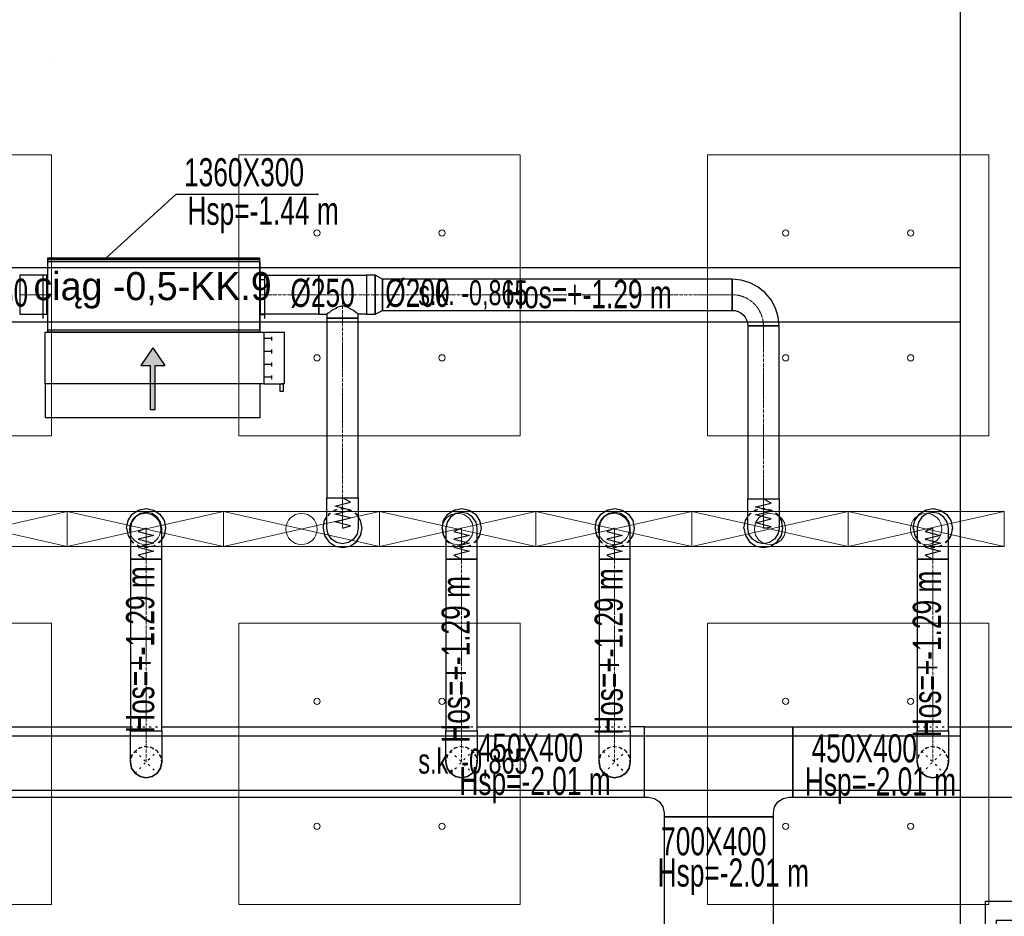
# Model space of a CAD drawing. Header units: centimetres. Extents: x -228435 to 46820, y -89367 to 152985.
# Tile 60 of 252: x -29344 to -23040, y 17524 to 23266. Entities that reach past the tile are written whole.
import ezdxf

# ---------------------------------------------------------------- set-up
doc = ezdxf.new("R2010")
doc.units = ezdxf.units.CM
doc.header["$LTSCALE"] = 50
doc.header["$PDMODE"] = 35
doc.header["$PDSIZE"] = 0.1
for name, pattern in [('CADVENT_CENTERLINE', [9.9, 7.4, -1, 0.5, -1]), ('CADVENT_HIDDEN', [0.8, 0.25, -0.55]), ('Kondygnacja  -0_5$0$HIDDEN', [9.525, 6.35, -3.175]), ('Kondygnacja  -0_5$0$HIDDEN2', [4.7625, 3.175, -1.5875]), ('Osie rzutów$0$DASHDOT2', [12.7, 6.35, -3.175, 0, -3.175])]:
    doc.linetypes.add(name, pattern=pattern)
doc.layers.get('0').update_dxf_attribs({"color": 8})
doc.layers.get('DEFPOINTS').update_dxf_attribs({"color": 8})
for name, color, linetype in [('01-103-Went PP_poziom-0_5$0$L_Nawiew', 3, 'Continuous'), ('bgde-nawiewDETAILS', 1, 'Continuous'), ('bgde-nawiewEXP', 1, 'Continuous'), ('bgde-nawiewHIDDEN', 1, 'Continuous'), ('bgde-tekst', 7, 'Continuous'), ('bgde-wywiewSOL', 5, 'Continuous'), ('Kondygnacja  -0_5$0$ARCH_KONSTR_POWYŻEJ RZUTU', 8, 'Kondygnacja  -0_5$0$HIDDEN'), ('Kondygnacja  -0_5$0$ARCH_KONSTR_POWYŻEJ RZUTU_IST', 8, 'Kondygnacja  -0_5$0$HIDDEN2'), ('Kondygnacja  -0_5$0$ARCH_KONSTRUKCJA_NIEWIDOCZNA', 8, 'Continuous'), ('Kondygnacja  -0_5$0$ARCH_OKŁADZINA', 8, 'Continuous'), ('Kondygnacja  -0_5$0$ARCH_SŁUPY', 8, 'Continuous'), ('Osie rzutów$0$ARCH_INFO_OSIE_IST', 8, 'Osie rzutów$0$DASHDOT2'), ('Osie rzutów$0$ARCH_INFO_OSIE_OPISY_IST', 8, 'Continuous')]:
    doc.layers.add(name, color=color, linetype=linetype)
for name, color, linetype, lineweight in [('bgde-nawiewCEN', 7, 'Continuous', 13), ('bgde_AJ_specyfikacja', 2, 'Continuous', 30), ('bgde_nawiewnik', 11, 'Continuous', 5), ('Kondygnacja  -0_5$0$ARCH_INFO_WYMIARY', 8, 'Continuous', 9), ('SU Lampy kwadratowe  -05$0$ARCH_SUFITY_PODWIESZANE', 8, 'Continuous', 9)]:
    doc.layers.add(name, color=color, linetype=linetype, lineweight=lineweight)
doc.styles.add('Kondygnacja  -0_5$0$BIKTS', font='bikromsw.shx', dxfattribs={"width": 0.8})
doc.styles.add('Kondygnacja  -0_5$0$Romans', font='Romans.shx', dxfattribs={"width": 0.7})
doc.dimstyles.new('Kondygnacja  -0_5$0$Wymiary 1-100', dxfattribs={"dimtxt": 12, "dimasz": 10, "dimexe": 5, "dimexo": 0, "dimgap": 4, "dimtad": 1, "dimrnd": 0.5, "dimzin": 12, "dimdsep": 46, "dimtxsty": 'Kondygnacja  -0_5$0$Romans', "dimblk": 'Kondygnacja  -0_5$0$_Oblique', "dimcen": 10, "dimdle": 10, "dimclrt": 55, "dimazin": 0, "dimtfac": 1, "dimtmove": 1, "dimatfit": 3, "dimfxl": 0, "dimtolj": 1, "dimtzin": 0, "dimarcsym": 0})
pattern_1 = [(45, (-1133.3117, -3177.9858), (-0.6735192, 0.6735192), [])]

# ---------------------------------------------------------------- blocks, each defined once
blk = doc.blocks.new('Osie rzutów')
at = {"layer": 'Osie rzutów$0$ARCH_INFO_OSIE_IST', "ltscale": 10}
for p, q in [((9260, 12510), (9260, 4623.26)), ((4436.04, 6800), (15156.54, 6800))]:
    blk.add_line(p, q, dxfattribs=at)
blk = doc.blocks.new('SU Lampy kwadratowe  -05$0$moduł sufitu')
at = {"layer": 'SU Lampy kwadratowe  -05$0$ARCH_SUFITY_PODWIESZANE'}
for points in [[(60, -60), (240, -60), (240, -240), (60, -240)], [(360, -60), (540, -60), (540, -240), (360, -240)], [(60, -360), (240, -360), (240, -540), (60, -540)], [(360, -360), (540, -360), (540, -540), (360, -540)]]:
    blk.add_lwpolyline(points, close=True, dxfattribs=at)
for centre in [(110, -110), (190, -110), (410, -110), (490, -110), (110, -190), (190, -190), (410, -190), (490, -190), (110, -410), (190, -410), (410, -410), (490, -410), (110, -490), (190, -490), (410, -490), (490, -490)]:
    blk.add_circle(centre, 2, dxfattribs=at)
blk = doc.blocks.new('SU Lampy kwadratowe  -05')
at = {"layer": 'SU Lampy kwadratowe  -05$0$ARCH_SUFITY_PODWIESZANE'}
for p in [(8660, 6800), (9260, 6800)]:
    blk.add_blockref('SU Lampy kwadratowe  -05$0$moduł sufitu', p, dxfattribs=at)
blk = doc.blocks.new('Kondygnacja  -0_5$0$słup_kwadrat')
at = {"layer": 'Kondygnacja  -0_5$0$ARCH_SŁUPY', "lineweight": 40}
h = blk.add_hatch(dxfattribs=at)
h.set_pattern_fill('ANSI31', color=256, scale=0.3, style=0)
h.set_pattern_definition(pattern_1)
h.paths.add_polyline_path([(36, 34), (39, 34), (39, 84), (36, 84)])
h = blk.add_hatch(dxfattribs=at)
h.set_pattern_fill('ANSI31', color=256, scale=0.3, style=0)
h.set_pattern_definition(pattern_1)
h.paths.add_polyline_path([(89, 80), (89, 83), (39, 83), (39, 80)])
h = blk.add_hatch(dxfattribs=at)
h.set_pattern_fill('ANSI31', color=256, scale=0.3, style=0)
h.set_pattern_definition(pattern_1)
h.paths.add_polyline_path([(89, 34), (92, 34), (92, 84), (89, 84)])
h = blk.add_hatch(dxfattribs=at)
h.set_pattern_fill('ANSI31', color=256, scale=0.3, style=0)
h.set_pattern_definition(pattern_1)
h.paths.add_polyline_path([(89, 57.5), (89, 60.5), (39, 60.5), (39, 57.5)])
h = blk.add_hatch(dxfattribs=at)
h.set_pattern_fill('ANSI31', color=256, scale=0.3, style=0)
h.set_pattern_definition(pattern_1)
h.paths.add_polyline_path([(89, 35), (89, 38), (39, 38), (39, 35)])
at = {"layer": 'Kondygnacja  -0_5$0$ARCH_KONSTRUKCJA_NIEWIDOCZNA'}
blk.add_lwpolyline([(119, 109), (119, 9), (9, 9), (9, 109)], close=True, dxfattribs=at)
for points in [[(36, 109), (36, 84)], [(39, 109), (39, 84)], [(62.5, 109), (62.5, 83)], [(65.5, 109), (65.5, 83)], [(89, 109), (89, 84)], [(92, 109), (92, 84)], [(9, 83), (36, 83)], [(92, 83), (119, 83)], [(9, 80), (36, 80)], [(92, 80), (119, 80)], [(9, 60.5), (36, 60.5)], [(9, 57.5), (36, 57.5)], [(92, 60.5), (119, 60.5)], [(92, 57.5), (119, 57.5)], [(9, 38), (36, 38)], [(92, 38), (119, 38)], [(9, 35), (36, 35)], [(36, 34), (36, 9)], [(39, 34), (39, 9)], [(62.5, 35), (62.5, 9)], [(65.49, 35), (65.49, 9)], [(89, 34), (89, 9)], [(92, 35), (119, 35)], [(92, 34), (92, 9)]]:
    blk.add_lwpolyline(points, dxfattribs=at)
at = {"layer": 'Kondygnacja  -0_5$0$ARCH_OKŁADZINA'}
blk.add_lwpolyline([(2, 121), (126, 121), (126, -3), (2, -3)], close=True, dxfattribs=at)
at = {"layer": 'Kondygnacja  -0_5$0$ARCH_SŁUPY', "lineweight": 40}
for p, q in [((39, 60.5), (89, 60.5)), ((89, 57.5), (39, 57.5))]:
    blk.add_line(p, q, dxfattribs=at)
at = {"layer": 'Kondygnacja  -0_5$0$ARCH_SŁUPY', "lineweight": 50, "const_width": 3}
blk.add_lwpolyline([(28.5, 94.5), (99.5, 94.5), (99.5, 23.5), (28.5, 23.5)], close=True, dxfattribs=at)
at = {"layer": 'Kondygnacja  -0_5$0$ARCH_SŁUPY', "lineweight": 40}
for points in [[(36, 84), (39, 84), (39, 34), (36, 34)], [(89, 84), (92, 84), (92, 34), (89, 34)]]:
    blk.add_lwpolyline(points, close=True, dxfattribs=at)
for points in [[(89, 83), (39, 83)], [(39, 80), (89, 80)], [(89, 38), (39, 38)], [(39, 35), (89, 35)]]:
    blk.add_lwpolyline(points, dxfattribs=at)
blk = doc.blocks.new('Kondygnacja  -0_5$0$konstrukcja istniejąca -0.5')
at = {"layer": 'Kondygnacja  -0_5$0$ARCH_KONSTR_POWYŻEJ RZUTU_IST', "ltscale": 10}
for points in [[(9782, 6225), (9782, 7375)], [(8738, 6667.89), (9782, 6667.89)], [(9782, 6632.89), (8738, 6632.89)], [(8738, 6367.89), (9782, 6367.89)], [(9782, 6332.89), (8738, 6332.89)]]:
    blk.add_lwpolyline(points, dxfattribs=at)
at = {"layer": 'Kondygnacja  -0_5$0$ARCH_KONSTR_POWYŻEJ RZUTU_IST', "style": 'Kondygnacja  -0_5$0$BIKTS', "width": 0.7}
for p in [(9434.83, 6643.75), (9434.84, 6343.75)]:
    blk.add_text('s.k. -0,865', height=16, dxfattribs=at).set_placement(p)
blk = doc.blocks.new('Kondygnacja  -0_5$0$_Oblique')
at = {"color": 0, "linetype": 'ByBlock', "lineweight": -2}
blk.add_line((-0.5, -0.5), (0.5, 0.5), dxfattribs=at)
blk = doc.blocks.new('*D179')
at = {"layer": 'DEFPOINTS', "color": 0}
for p in [(-24020, 81900), (-25165.6, 12687.8), (-24020, 12492.9)]:
    blk.add_point(p, dxfattribs=at)
at = {"layer": 'Kondygnacja  -0_5$0$ARCH_INFO_WYMIARY', "color": 0, "lineweight": -2}
for p, q in [((-25175.6, 12492.9), (-24010, 12492.9)), ((-25165.6, 12500.9), (-25165.6, 12487.9)), ((-24020, 12500.9), (-24020, 12487.9))]:
    blk.add_line(p, q, dxfattribs=at)
at = {"layer": 'Kondygnacja  -0_5$0$ARCH_INFO_WYMIARY', "color": 0, "lineweight": -2, "xscale": 10, "yscale": 10, "zscale": 10, "rotation": 180}
blk.add_blockref('Kondygnacja  -0_5$0$_Oblique', (-25165.6, 12492.9), dxfattribs=at)
at = {"layer": 'Kondygnacja  -0_5$0$ARCH_INFO_WYMIARY', "color": 0, "lineweight": -2, "xscale": 10, "yscale": 10, "zscale": 10}
blk.add_blockref('Kondygnacja  -0_5$0$_Oblique', (-24020, 12492.9), dxfattribs=at)
at = {"layer": 'Kondygnacja  -0_5$0$ARCH_INFO_WYMIARY', "color": 55, "insert": (-24592.8, 12502.9), "char_height": 12, "attachment_point": 5, "style": 'Kondygnacja  -0_5$0$Romans'}
blk.add_mtext('\\A1;1145.5', dxfattribs=at)
blk = doc.blocks.new('*D212')
at = {"layer": 'DEFPOINTS', "color": 0}
for p in [(-30586.3, 81900), (-30681.1, 12489.5), (9064, 12489.5)]:
    blk.add_point(p, dxfattribs=at)
at = {"layer": 'Kondygnacja  -0_5$0$ARCH_INFO_WYMIARY', "color": 0, "lineweight": -2}
for p, q in [((-30673.1, 81900), (-30686.1, 81900)), ((-30681.1, 81910), (-30681.1, 12479.5)), ((-30673.1, 12489.5), (-30686.1, 12489.5))]:
    blk.add_line(p, q, dxfattribs=at)
at = {"layer": 'Kondygnacja  -0_5$0$ARCH_INFO_WYMIARY', "color": 0, "lineweight": -2, "xscale": 10, "yscale": 10, "zscale": 10}
for p, rotation in [((-30681.1, 81900), 90), ((-30681.1, 12489.5), 270)]:
    blk.add_blockref('Kondygnacja  -0_5$0$_Oblique', p, dxfattribs=dict(at, rotation=rotation))
at = {"layer": 'Kondygnacja  -0_5$0$ARCH_INFO_WYMIARY', "color": 55, "insert": (-30691.1, 47194.8), "char_height": 12, "attachment_point": 5, "rotation": 90, "style": 'Kondygnacja  -0_5$0$Romans'}
blk.add_mtext('\\A1;69410.5', dxfattribs=at)
blk = doc.blocks.new('*D217')
at = {"layer": 'DEFPOINTS', "color": 0}
for p in [(-29300, 78695), (-29180, 78395.8), (-29180, 12369.5)]:
    blk.add_point(p, dxfattribs=at)
at = {"layer": 'Kondygnacja  -0_5$0$ARCH_INFO_WYMIARY', "color": 0, "lineweight": -2}
for p, q in [((-29310, 78395.8), (-29170, 78395.8)), ((-29300, 78403.8), (-29300, 78390.8)), ((-29180, 78387.8), (-29180, 78400.8))]:
    blk.add_line(p, q, dxfattribs=at)
at = {"layer": 'Kondygnacja  -0_5$0$ARCH_INFO_WYMIARY', "color": 0, "lineweight": -2, "xscale": 10, "yscale": 10, "zscale": 10, "rotation": 180}
blk.add_blockref('Kondygnacja  -0_5$0$_Oblique', (-29300, 78395.8), dxfattribs=at)
at = {"layer": 'Kondygnacja  -0_5$0$ARCH_INFO_WYMIARY', "color": 0, "lineweight": -2, "xscale": 10, "yscale": 10, "zscale": 10}
blk.add_blockref('Kondygnacja  -0_5$0$_Oblique', (-29180, 78395.8), dxfattribs=at)
at = {"layer": 'Kondygnacja  -0_5$0$ARCH_INFO_WYMIARY', "color": 55, "insert": (-29240, 78405.8), "char_height": 12, "attachment_point": 5, "style": 'Kondygnacja  -0_5$0$Romans'}
blk.add_mtext('\\A1;120', dxfattribs=at)
blk = doc.blocks.new('*D218')
at = {"layer": 'DEFPOINTS', "color": 0}
for p in [(-29180, 78695), (-24020, 12369.5), (-24020, 12070.3)]:
    blk.add_point(p, dxfattribs=at)
at = {"layer": 'Kondygnacja  -0_5$0$ARCH_INFO_WYMIARY', "color": 0, "lineweight": -2}
for p, q in [((-29190, 12070.3), (-24010, 12070.3)), ((-29180, 12078.3), (-29180, 12065.3)), ((-24020, 12078.3), (-24020, 12065.3))]:
    blk.add_line(p, q, dxfattribs=at)
at = {"layer": 'Kondygnacja  -0_5$0$ARCH_INFO_WYMIARY', "color": 0, "lineweight": -2, "xscale": 10, "yscale": 10, "zscale": 10, "rotation": 180}
blk.add_blockref('Kondygnacja  -0_5$0$_Oblique', (-29180, 12070.3), dxfattribs=at)
at = {"layer": 'Kondygnacja  -0_5$0$ARCH_INFO_WYMIARY', "color": 0, "lineweight": -2, "xscale": 10, "yscale": 10, "zscale": 10}
blk.add_blockref('Kondygnacja  -0_5$0$_Oblique', (-24020, 12070.3), dxfattribs=at)
at = {"layer": 'Kondygnacja  -0_5$0$ARCH_INFO_WYMIARY', "color": 55, "insert": (-26600, 12080.3), "char_height": 12, "attachment_point": 5, "style": 'Kondygnacja  -0_5$0$Romans'}
blk.add_mtext('\\A1;5160', dxfattribs=at)
blk = doc.blocks.new('*a465')
at = {"layer": 'bgde-tekst'}
blk.add_line((0, 0), (911, 0), dxfattribs=at)
blk = doc.blocks.new('A$C5B3E7367')
at = {"layer": '01-103-Went PP_poziom-0_5$0$L_Nawiew'}
h = blk.add_hatch(color=256, dxfattribs=at)
h.paths.add_polyline_path([(215, 704), (215, 674), (331.7, 674), (331.7, 612.1), (445.9, 689), (331.7, 765.9), (331.7, 704)])
h.paths.add_polyline_path([(48.3, 704), (48.3, 674), (215, 674), (215, 704)])
for p, q in [((215, 1525), (165, 1525)), ((165, 1525), (165, 1505)), ((215, 1400), (215, 1530)), ((545, 1530), (215, 1530)), ((215, 1530), (215, 1515)), ((545, 1400), (545, 1530)), ((165, 1505), (215, 1505)), ((243.8, 1452), (268.8, 1452)), ((256.2, 1452), (256.2, 1400)), ((326.2, 1452), (351.2, 1452)), ((338.8, 1452), (338.8, 1400)), ((408.8, 1452), (433.8, 1452)), ((421.2, 1452), (421.2, 1400)), ((491.2, 1452), (516.2, 1452)), ((503.8, 1452), (503.8, 1400)), ((545, 1400), (215, 1400)), ((215, 1400), (215, 1378)), ((545, 0), (545, 1400)), ((0, 1378), (215, 1378)), ((0, 0), (0, 1378)), ((215, 1378), (215, 0)), ((445.9, 689), (331.7, 765.9)), ((331.7, 704), (331.7, 765.9)), ((48.3, 704), (331.7, 704)), ((48.3, 704), (48.3, 674)), ((48.3, 674), (331.7, 674)), ((445.9, 689), (331.7, 612.1)), ((331.7, 612.1), (331.7, 674)), ((215, 0), (0, 0)), ((215, 0), (545, 0))]:
    blk.add_line(p, q, dxfattribs=at)
blk = doc.blocks.new('A$C53CA46B8')
at = {"layer": 'bgde-wywiewSOL'}
for p, q in [((112.9, 511.1), (-162.1, 511.1)), ((-137.1, 481.1), (-137.1, 511.1)), ((87.9, 481.1), (87.9, 511.1)), ((200.4, 481.1), (-249.6, 481.1)), ((-249.6, 481.1), (-249.6, -878.9)), ((200.4, 481.1), (200.4, -878.9)), ((200.4, -878.9), (-249.6, -878.9)), ((-137.1, -878.9), (-137.1, -908.9)), ((87.9, -878.9), (87.9, -908.9)), ((112.9, -908.9), (-162.1, -908.9))]:
    blk.add_line(p, q, dxfattribs=at)
at = {"layer": '01-103-Went PP_poziom-0_5$0$L_Nawiew'}
blk.add_blockref('A$C5B3E7367', (-794.6, -893.9), dxfattribs=at)
blk = doc.blocks.new('A$C066D7839')
at = {"layer": 'bgde_nawiewnik'}
for p, q in [((-50, -11.15), (-50, 11.15)), ((-50, 11.15), (50, 11.15)), ((-50, -11.15), (50, 11.15)), ((50, -11.15), (-50, 11.15)), ((50, 11.15), (50, -11.15)), ((50, -11.15), (-50, -11.15))]:
    blk.add_line(p, q, dxfattribs=at)
blk.add_circle((0, 0), 10, dxfattribs=at)

msp = doc.modelspace()

# ---------------------------------------------------------------- linework, layer by layer
at = {"layer": 'bgde-nawiewCEN', "linetype": 'CADVENT_CENTERLINE', "ltscale": 0.06}
for p, q in [((-29344.003, 21504.314), (-29170.31, 21504.314)), ((-29166.31, 21504.314), (-29170.31, 21504.314)), ((-27806.31, 21504.314), (-27802.31, 21504.314)), ((-27429.622, 21504.314), (-27802.31, 21504.314)), ((-27276.622, 21504.314), (-27429.622, 21504.314)), ((-27276.622, 21354.314), (-27276.622, 21504.314)), ((-27123.622, 21504.314), (-27276.622, 21504.314)), ((-27123.622, 21504.314), (-27020.622, 21504.314)), ((-27020.622, 21504.314), (-24782.392, 21504.314)), ((-27276.622, 21354.314), (-27276.622, 20202.58)), ((-24582.392, 21304.314), (-24582.392, 20196.599)), ((-27276.622, 20202.58), (-27276.622, 20184.579)), ((-27276.622, 20184.579), (-27276.622, 20135.37)), ((-24582.392, 20196.599), (-24582.392, 20179.157)), ((-24582.392, 20179.157), (-24582.392, 20131.476)), ((-27276.622, 20135.37), (-27276.622, 20108.611)), ((-24582.392, 20131.476), (-24582.392, 20105.548)), ((-27276.622, 20108.611), (-27276.622, 20085.96)), ((-27276.622, 20085.96), (-27276.622, 20067.075)), ((-27276.622, 20067.075), (-27276.622, 20051.613)), ((-27276.622, 20051.613), (-27276.622, 20039.232)), ((-24582.392, 20105.548), (-24582.392, 20083.601)), ((-24582.392, 20083.601), (-24582.392, 20065.303)), ((-24582.392, 20065.303), (-24582.392, 20050.321)), ((-24582.392, 20050.321), (-24582.392, 20038.325)), ((-28534.704, 20009.546), (-28534.704, 20010.02)), ((-28534.704, 20008.421), (-28534.704, 20009.546)), ((-28534.704, 20006.231), (-28534.704, 20008.421)), ((-28534.704, 20002.619), (-28534.704, 20006.231)), ((-28534.704, 19997.231), (-28534.704, 20002.619)), ((-28534.704, 19989.712), (-28534.704, 19997.231)), ((-28534.704, 19979.705), (-28534.704, 19989.712)), ((-27276.622, 20039.232), (-27276.622, 20029.59)), ((-27276.622, 20029.59), (-27276.622, 20022.344)), ((-27276.622, 20022.344), (-27276.622, 20017.152)), ((-27276.622, 20017.152), (-27276.622, 20013.671)), ((-27276.622, 20013.671), (-27276.622, 20011.56)), ((-27276.622, 20011.56), (-27276.622, 20010.476)), ((-27276.622, 20010.476), (-27276.622, 20010.02)), ((-26514.704, 20009.546), (-26514.704, 20010.02)), ((-26514.704, 20008.421), (-26514.704, 20009.546)), ((-26514.704, 20006.231), (-26514.704, 20008.421)), ((-26514.704, 20002.619), (-26514.704, 20006.231)), ((-26514.704, 19997.231), (-26514.704, 20002.619)), ((-26514.704, 19989.712), (-26514.704, 19997.231)), ((-26514.704, 19979.705), (-26514.704, 19989.712)), ((-25534.704, 20009.546), (-25534.704, 20010.02)), ((-25534.704, 20008.421), (-25534.704, 20009.546)), ((-25534.704, 20006.231), (-25534.704, 20008.421)), ((-25534.704, 20002.619), (-25534.704, 20006.231)), ((-25534.704, 19997.231), (-25534.704, 20002.619)), ((-25534.704, 19989.712), (-25534.704, 19997.231)), ((-25534.704, 19979.705), (-25534.704, 19989.712)), ((-24582.392, 20038.325), (-24582.392, 20028.982)), ((-24582.392, 20028.982), (-24582.392, 20021.961)), ((-24582.392, 20021.961), (-24582.392, 20016.93)), ((-24582.392, 20016.93), (-24582.392, 20013.558)), ((-24582.392, 20013.558), (-24582.392, 20011.513)), ((-24582.392, 20011.513), (-24582.392, 20010.462)), ((-24582.392, 20010.462), (-24582.392, 20010.02)), ((-23497.701, 20009.546), (-23497.701, 20010.02)), ((-23497.701, 20008.421), (-23497.701, 20009.546)), ((-23497.701, 20006.231), (-23497.701, 20008.421)), ((-23497.701, 20002.619), (-23497.701, 20006.231)), ((-23497.701, 19997.231), (-23497.701, 20002.619)), ((-23497.701, 19989.712), (-23497.701, 19997.231)), ((-23497.701, 19979.705), (-23497.701, 19989.712)), ((-28534.704, 19966.857), (-28534.704, 19979.705)), ((-28534.704, 19950.812), (-28534.704, 19966.857)), ((-28534.704, 19931.214), (-28534.704, 19950.812)), ((-28534.704, 19907.708), (-28534.704, 19931.214)), ((-26514.704, 19966.857), (-26514.704, 19979.705)), ((-26514.704, 19950.812), (-26514.704, 19966.857)), ((-26514.704, 19931.214), (-26514.704, 19950.812)), ((-26514.704, 19907.708), (-26514.704, 19931.214)), ((-25534.704, 19966.857), (-25534.704, 19979.705)), ((-25534.704, 19950.812), (-25534.704, 19966.857)), ((-25534.704, 19931.214), (-25534.704, 19950.812)), ((-25534.704, 19907.708), (-25534.704, 19931.214)), ((-23497.701, 19966.857), (-23497.701, 19979.705)), ((-23497.701, 19950.812), (-23497.701, 19966.857)), ((-23497.701, 19931.214), (-23497.701, 19950.812)), ((-23497.701, 19907.708), (-23497.701, 19931.214)), ((-28534.704, 19879.94), (-28534.704, 19907.708)), ((-28534.704, 19828.873), (-28534.704, 19879.94)), ((-26514.704, 19879.94), (-26514.704, 19907.708)), ((-26514.704, 19828.873), (-26514.704, 19879.94)), ((-25534.704, 19879.94), (-25534.704, 19907.708)), ((-25534.704, 19828.873), (-25534.704, 19879.94)), ((-23497.701, 19879.94), (-23497.701, 19907.708)), ((-23497.701, 19828.873), (-23497.701, 19879.94)), ((-28534.704, 19810.192), (-28534.704, 19828.873)), ((-28534.704, 18711.102), (-28534.704, 19810.192)), ((-26514.704, 19810.192), (-26514.704, 19828.873)), ((-26514.704, 18711.102), (-26514.704, 19810.192)), ((-25534.704, 19810.192), (-25534.704, 19828.873)), ((-25534.704, 18711.102), (-25534.704, 19810.192)), ((-23497.701, 19810.192), (-23497.701, 19828.873)), ((-23497.701, 18711.102), (-23497.701, 19810.192)), ((-28534.704, 18711.102), (-28534.704, 18511.102)), ((-26514.704, 18711.102), (-26514.704, 18511.102)), ((-25534.704, 18711.102), (-25534.704, 18511.102)), ((-23497.701, 18711.102), (-23497.701, 18511.102))]:
    msp.add_line(p, q, dxfattribs=at)
at = {"layer": 'bgde-nawiewCEN', "linetype": 'CADVENT_CENTERLINE', "ltscale": 0.06, "extrusion": (0, 0, -1)}
msp.add_arc((24782.392, 21304.314), 200, 90, 180, dxfattribs=at)
at = {"layer": 'bgde-nawiewDETAILS', "linetype": 'CADVENT_HIDDEN'}
for p, q in [((-28605.415, 18440.392), (-28463.994, 18581.813)), ((-28605.415, 18581.813), (-28463.994, 18440.392)), ((-26585.415, 18440.392), (-26443.994, 18581.813)), ((-26585.415, 18581.813), (-26443.994, 18440.392)), ((-25605.415, 18440.392), (-25463.994, 18581.813)), ((-25605.415, 18581.813), (-25463.994, 18440.392)), ((-23568.412, 18440.392), (-23426.99, 18581.813)), ((-23568.412, 18581.813), (-23426.99, 18440.392))]:
    msp.add_line(p, q, dxfattribs=at)
at = {"layer": 'bgde-nawiewEXP', "linetype": 'Continuous'}
for points in [[(-29166.31, 21729.314), (-27806.31, 21729.314), (-27806.31, 21739.314), (-29166.31, 21739.314)], [(-29166.31, 21279.314), (-27806.31, 21279.314), (-27806.31, 21729.314), (-29166.31, 21729.314)], [(-29344.002, 21379.314), (-29170.31, 21379.314), (-29170.31, 21629.314), (-29344.002, 21629.314), (-29344.002, 21388.829)], [(-27802.31, 21379.314), (-27802.31, 21629.314), (-27429.622, 21629.314), (-27429.622, 21379.314)], [(-27123.621, 21379.314), (-27068.779, 21379.314), (-27068.779, 21629.314), (-27123.621, 21629.314), (-27123.621, 21388.829)], [(-27068.779, 21379.314), (-27020.622, 21404.314), (-27020.622, 21604.314), (-27068.779, 21629.314), (-27068.779, 21388.829)], [(-27020.621, 21404.314), (-24782.392, 21404.314), (-24782.392, 21604.314), (-27020.621, 21604.314), (-27020.621, 21411.926)], [(-24782.392, 21404.314), (-24762.883, 21402.392), (-24744.124, 21396.702), (-24726.835, 21387.461), (-24711.682, 21375.025), (-24699.245, 21359.871), (-24690.004, 21342.582), (-24684.314, 21323.823), (-24682.392, 21304.314), (-24682.392, 20196.599), (-24482.392, 20196.599), (-24482.392, 21304.314), (-24682.392, 21304.314), (-24682.392, 21304.314), (-24482.392, 21304.314), (-24488.157, 21362.841), (-24505.228, 21419.119), (-24532.951, 21470.985), (-24570.26, 21516.446), (-24615.721, 21553.755), (-24667.587, 21581.478), (-24723.865, 21598.55), (-24782.392, 21604.314), (-24782.392, 21411.926)], [(-27376.622, 20051.613), (-27376.622, 20202.58), (-27176.622, 20202.58), (-27176.622, 20010.02), (-27184.234, 19971.752), (-27205.911, 19939.309), (-27238.353, 19917.632), (-27276.622, 19910.02), (-27314.89, 19917.632), (-27347.332, 19939.309), (-27369.009, 19971.752), (-27376.622, 20010.02), (-27376.622, 20039.232)], [(-24682.392, 20010.02), (-24682.392, 20196.599), (-24482.392, 20196.599), (-24482.392, 20010.02), (-24490.004, 19971.752), (-24511.682, 19939.309), (-24544.124, 19917.632), (-24582.392, 19910.02), (-24620.661, 19917.632), (-24653.103, 19939.309), (-24674.78, 19971.752)], [(-28634.704, 20006.231), (-28634.704, 19810.192), (-28434.704, 19810.192), (-28434.704, 20010.02), (-28442.316, 20048.288), (-28463.994, 20080.731), (-28496.436, 20102.408), (-28534.704, 20110.02), (-28572.973, 20102.408), (-28605.415, 20080.731), (-28627.092, 20048.288), (-28634.704, 20010.02), (-28634.704, 20008.421)], [(-26614.704, 19966.857), (-26614.704, 19810.192), (-26414.704, 19810.192), (-26414.704, 20010.02), (-26422.316, 20048.288), (-26443.994, 20080.731), (-26476.436, 20102.408), (-26514.704, 20110.02), (-26552.973, 20102.408), (-26585.415, 20080.731), (-26607.092, 20048.288), (-26614.704, 20010.02), (-26614.704, 19979.705)], [(-25634.704, 19979.705), (-25634.704, 19810.192), (-25434.704, 19810.192), (-25434.704, 20010.02), (-25442.316, 20048.288), (-25463.994, 20080.731), (-25496.436, 20102.408), (-25534.704, 20110.02), (-25572.973, 20102.408), (-25605.415, 20080.731), (-25627.092, 20048.288), (-25634.704, 20010.02), (-25634.704, 19989.712)], [(-23597.701, 19966.857), (-23597.701, 19810.192), (-23397.701, 19810.192), (-23397.701, 20010.02), (-23405.313, 20048.288), (-23426.99, 20080.731), (-23459.433, 20102.408), (-23497.701, 20110.02), (-23535.969, 20102.408), (-23568.412, 20080.731), (-23590.089, 20048.288), (-23597.701, 20010.02), (-23597.701, 19979.705)], [(-28634.704, 18711.102), (-28434.704, 18711.102), (-28434.704, 19810.192), (-28634.704, 19810.192)], [(-26614.704, 18711.102), (-26414.704, 18711.102), (-26414.704, 19810.192), (-26614.704, 19810.192)], [(-25634.704, 18711.102), (-25434.704, 18711.102), (-25434.704, 19810.192), (-25634.704, 19810.192)], [(-23597.701, 18711.102), (-23397.701, 18711.102), (-23397.701, 19810.192), (-23597.701, 19810.192)], [(-28634.704, 18511.102), (-28634.704, 18711.102), (-28434.704, 18711.102), (-28434.704, 18511.102), (-28442.316, 18472.834), (-28463.994, 18440.392), (-28496.436, 18418.714), (-28534.704, 18411.102), (-28572.973, 18418.714), (-28605.415, 18440.392), (-28627.092, 18472.834)], [(-26614.704, 18511.102), (-26614.704, 18711.102), (-26414.704, 18711.102), (-26414.704, 18511.102), (-26422.316, 18472.834), (-26443.994, 18440.392), (-26476.436, 18418.714), (-26514.704, 18411.102), (-26552.973, 18418.714), (-26585.415, 18440.392), (-26607.092, 18472.834)], [(-23597.701, 18511.102), (-23597.701, 18711.102), (-23397.701, 18711.102), (-23397.701, 18511.102), (-23405.313, 18472.834), (-23426.99, 18440.392), (-23459.433, 18418.714), (-23497.701, 18411.102), (-23535.969, 18418.714), (-23568.412, 18440.392), (-23590.089, 18472.834)], [(-28634.704, 18511.102), (-28627.092, 18472.834), (-28605.415, 18440.392), (-28572.973, 18418.714), (-28534.704, 18411.102), (-28496.436, 18418.714), (-28463.994, 18440.392), (-28442.316, 18472.834), (-28434.704, 18511.102), (-28442.316, 18472.834), (-28463.994, 18440.392), (-28496.436, 18418.714), (-28534.704, 18411.102), (-28572.973, 18418.714), (-28605.415, 18440.392), (-28627.092, 18472.834)], [(-26614.704, 18511.102), (-26607.092, 18472.834), (-26585.415, 18440.392), (-26552.973, 18418.714), (-26514.704, 18411.102), (-26476.436, 18418.714), (-26443.994, 18440.392), (-26422.316, 18472.834), (-26414.704, 18511.102), (-26422.316, 18472.834), (-26443.994, 18440.392), (-26476.436, 18418.714), (-26514.704, 18411.102), (-26552.973, 18418.714), (-26585.415, 18440.392), (-26607.092, 18472.834)], [(-25634.704, 18511.102), (-25627.092, 18472.834), (-25605.415, 18440.392), (-25572.973, 18418.714), (-25534.704, 18411.102), (-25496.436, 18418.714), (-25463.994, 18440.392), (-25442.316, 18472.834), (-25434.704, 18511.102), (-25442.316, 18472.834), (-25463.994, 18440.392), (-25496.436, 18418.714), (-25534.704, 18411.102), (-25572.973, 18418.714), (-25605.415, 18440.392), (-25627.092, 18472.834)]]:
    msp.add_lwpolyline(points, close=True, dxfattribs=at)
for points in [[(-29170.31, 21379.314), (-29170.31, 21629.314), (-29166.31, 21629.314)], [(-27806.31, 21379.314), (-27802.31, 21379.314), (-27802.31, 21629.314), (-27806.31, 21629.314)], [(-27429.622, 21379.314), (-27429.622, 21629.314), (-27123.622, 21629.314), (-27123.622, 21379.314), (-27176.622, 21379.314)], [(-29170.31, 21379.314), (-29166.31, 21379.314)], [(-27429.622, 21379.314), (-27376.622, 21379.314), (-27376.622, 20202.58), (-27176.622, 20202.58), (-27176.622, 21354.314), (-27376.622, 21354.314), (-27376.622, 21354.314), (-27176.622, 21354.314), (-27176.622, 21379.314), (-27184.234, 21386.926), (-27190.626, 21388.829), (-27205.911, 21404.114), (-27232.367, 21415.926), (-27238.353, 21421.911), (-27276.622, 21433.304), (-27314.89, 21421.911), (-27320.876, 21415.926), (-27347.332, 21404.114), (-27362.617, 21388.829), (-27369.009, 21386.926), (-27376.622, 21379.314)], [(-28659.704, 20010.02), (-28650.189, 20057.855), (-28623.093, 20098.408), (-28582.54, 20125.505), (-28534.704, 20135.02), (-28486.869, 20125.505), (-28446.316, 20098.408), (-28419.219, 20057.855), (-28409.704, 20010.02), (-28419.219, 19962.184), (-28434.704, 19939.01)], [(-26639.704, 20010.02), (-26630.189, 20057.855), (-26603.093, 20098.408), (-26562.54, 20125.505), (-26514.704, 20135.02), (-26466.869, 20125.505), (-26426.316, 20098.408), (-26399.219, 20057.855), (-26389.704, 20010.02), (-26399.219, 19962.184), (-26414.704, 19939.01)], [(-25659.704, 20010.02), (-25650.189, 20057.855), (-25623.093, 20098.408), (-25582.54, 20125.505), (-25534.704, 20135.02), (-25486.869, 20125.505), (-25446.316, 20098.408), (-25419.219, 20057.855), (-25409.704, 20010.02), (-25419.219, 19962.184), (-25434.704, 19939.01)], [(-23622.701, 20010.02), (-23613.186, 20057.855), (-23586.089, 20098.408), (-23545.537, 20125.505), (-23497.701, 20135.02), (-23449.866, 20125.505), (-23409.313, 20098.408), (-23382.216, 20057.855), (-23372.701, 20010.02), (-23382.216, 19962.184), (-23397.701, 19939.01)], [(-27401.622, 20010.02), (-27392.106, 19962.184), (-27365.01, 19921.632), (-27324.457, 19894.535), (-27276.622, 19885.02), (-27228.786, 19894.535), (-27188.233, 19921.632), (-27161.137, 19962.184), (-27151.622, 20010.02), (-27161.137, 20057.855), (-27176.622, 20081.03)], [(-27401.622, 20010.02), (-27392.106, 20057.855), (-27376.622, 20081.03)], [(-24707.392, 20010.02), (-24697.877, 19962.184), (-24670.781, 19921.632), (-24630.228, 19894.535), (-24582.392, 19885.02), (-24534.557, 19894.535), (-24494.004, 19921.632), (-24466.907, 19962.184), (-24457.392, 20010.02), (-24466.907, 20057.855), (-24482.392, 20081.03)], [(-24707.392, 20010.02), (-24697.877, 20057.855), (-24682.392, 20081.03)], [(-28659.704, 20010.02), (-28650.189, 19962.184), (-28634.704, 19939.01)], [(-26639.704, 20010.02), (-26630.189, 19962.184), (-26614.704, 19939.01)], [(-25659.704, 20010.02), (-25650.189, 19962.184), (-25634.704, 19939.01)], [(-23622.701, 20010.02), (-23613.186, 19962.184), (-23597.701, 19939.01)], [(-38452.344, 18286.102), (-25343.414, 18286.102), (-25343.414, 18736.102), (-25434.704, 18736.102)], [(-30492.883, 18736.102), (-28634.704, 18736.102)], [(-28434.704, 18736.102), (-26614.704, 18736.102)], [(-26414.704, 18736.102), (-25634.704, 18736.102)], [(-25343.414, 18286.102), (-25318.414, 18286.102), (-25280.146, 18278.49), (-25247.704, 18256.813), (-25226.026, 18224.371), (-25218.414, 18186.102), (-25218.414, 15975.001), (-24518.414, 15975.001), (-24518.414, 18161.102), (-25218.414, 18161.102), (-24518.414, 18161.102), (-24518.414, 18186.102), (-24510.802, 18224.371), (-24489.125, 18256.813), (-24456.683, 18278.49), (-24418.414, 18286.102), (-21646.614, 18286.102), (-21646.614, 18736.102), (-21492.705, 18736.102)], [(-25343.414, 18286.102), (-25343.414, 18736.102), (-24393.414, 18736.102), (-24393.414, 18286.102), (-24393.414, 18736.102), (-23597.701, 18736.102)], [(-23397.701, 18736.102), (-22363.229, 18736.102)], [(-25634.704, 18511.102), (-25634.704, 18711.102), (-25434.704, 18711.102), (-25434.704, 18511.102), (-25442.316, 18472.834), (-25463.994, 18440.392), (-25496.436, 18418.714), (-25534.704, 18411.102), (-25572.973, 18418.714)], [(-25634.704, 18511.102), (-25627.092, 18472.834), (-25605.415, 18440.392), (-25572.973, 18418.714), (-25534.704, 18411.102)], [(-23597.701, 18511.102), (-23590.089, 18472.834), (-23568.412, 18440.392), (-23535.969, 18418.714), (-23497.701, 18411.102), (-23459.433, 18418.714), (-23426.99, 18440.392), (-23405.313, 18472.834), (-23397.701, 18511.102), (-23405.313, 18472.834)], [(-23597.701, 18511.102), (-23590.089, 18472.834), (-23568.412, 18440.392), (-23535.969, 18418.714), (-23497.701, 18411.102)], [(-23497.701, 18411.102), (-23459.433, 18418.714), (-23426.99, 18440.392), (-23405.313, 18472.834), (-23397.701, 18511.102)], [(-23497.701, 18411.102), (-23535.969, 18418.714)]]:
    msp.add_lwpolyline(points, dxfattribs=at)
at = {"layer": 'bgde-nawiewEXP'}
for points in [[(-27276.622, 20010.02), (-27226.622, 20024.441), (-27326.622, 20049.591), (-27226.622, 20074.598), (-27326.622, 20100.058), (-27226.622, 20125.388), (-27326.622, 20150.941), (-27226.622, 20176.942), (-27276.622, 20202.58)], [(-24582.392, 20010.02), (-24532.392, 20017.88), (-24632.392, 20043.033), (-24532.392, 20068.264), (-24632.392, 20093.906), (-24532.392, 20119.134), (-24632.392, 20144.978), (-24532.392, 20170.136), (-24582.392, 20196.599)], [(-28534.704, 20010.02), (-28584.704, 19988.741), (-28484.704, 19963.401), (-28584.704, 19938.202), (-28484.704, 19912.939), (-28584.704, 19887.426), (-28484.704, 19862.089), (-28584.704, 19836.652), (-28534.704, 19810.192)], [(-26514.704, 20010.02), (-26564.704, 19988.741), (-26464.704, 19963.401), (-26564.704, 19938.202), (-26464.704, 19912.939), (-26564.704, 19887.426), (-26464.704, 19862.089), (-26564.704, 19836.652), (-26514.704, 19810.192)], [(-25534.704, 20010.02), (-25584.704, 19988.741), (-25484.704, 19963.401), (-25584.704, 19938.202), (-25484.704, 19912.939), (-25584.704, 19887.426), (-25484.704, 19862.089), (-25584.704, 19836.652), (-25534.704, 19810.192)], [(-23497.701, 20010.02), (-23547.701, 19988.741), (-23447.701, 19963.401), (-23547.701, 19938.202), (-23447.701, 19912.939), (-23547.701, 19887.426), (-23447.701, 19862.089), (-23547.701, 19836.652), (-23497.701, 19810.192)]]:
    msp.add_lwpolyline(points, dxfattribs=at)
at = {"layer": 'bgde-nawiewHIDDEN', "linetype": 'CADVENT_HIDDEN'}
for points in [[(-29166.31, 21379.314), (-29166.31, 21629.314)], [(-27806.31, 21379.314), (-27806.31, 21629.314)], [(-28659.704, 20010.02), (-28650.189, 20057.855), (-28623.093, 20098.408), (-28582.54, 20125.505), (-28534.704, 20135.02), (-28486.869, 20125.505), (-28446.316, 20098.408), (-28419.219, 20057.855), (-28409.704, 20010.02), (-28419.219, 19962.184), (-28446.316, 19921.632), (-28486.869, 19894.535), (-28534.704, 19885.02), (-28582.54, 19894.535), (-28623.093, 19921.632), (-28582.54, 19894.535), (-28534.704, 19885.02), (-28486.869, 19894.535), (-28446.316, 19921.632), (-28434.704, 19939.01)], [(-27401.622, 20010.02), (-27392.106, 19962.184), (-27365.01, 19921.632), (-27324.457, 19894.535), (-27276.622, 19885.02), (-27228.786, 19894.535), (-27188.233, 19921.632), (-27161.137, 19962.184), (-27151.622, 20010.02), (-27161.137, 20057.855), (-27188.233, 20098.408), (-27228.786, 20125.505), (-27276.622, 20135.02), (-27324.457, 20125.505), (-27365.01, 20098.408), (-27376.622, 20081.03)], [(-27401.622, 20010.02), (-27392.106, 20057.855), (-27365.01, 20098.408), (-27324.457, 20125.505), (-27276.622, 20135.02), (-27228.786, 20125.505), (-27188.233, 20098.408), (-27176.622, 20081.03)], [(-26639.704, 20010.02), (-26630.189, 20057.855), (-26603.093, 20098.408), (-26562.54, 20125.505), (-26514.704, 20135.02), (-26466.869, 20125.505), (-26426.316, 20098.408), (-26399.219, 20057.855), (-26389.704, 20010.02), (-26399.219, 19962.184), (-26426.316, 19921.632), (-26466.869, 19894.535), (-26514.704, 19885.02), (-26562.54, 19894.535), (-26603.093, 19921.632), (-26562.54, 19894.535), (-26514.704, 19885.02), (-26466.869, 19894.535), (-26426.316, 19921.632), (-26414.704, 19939.01)], [(-25659.704, 20010.02), (-25650.189, 20057.855), (-25623.093, 20098.408), (-25582.54, 20125.505), (-25534.704, 20135.02), (-25486.869, 20125.505), (-25446.316, 20098.408), (-25419.219, 20057.855), (-25409.704, 20010.02), (-25419.219, 19962.184), (-25446.316, 19921.632), (-25486.869, 19894.535), (-25534.704, 19885.02), (-25582.54, 19894.535), (-25623.093, 19921.632), (-25582.54, 19894.535), (-25534.704, 19885.02), (-25486.869, 19894.535), (-25446.316, 19921.632), (-25434.704, 19939.01)], [(-24707.392, 20010.02), (-24697.877, 19962.184), (-24670.781, 19921.632), (-24630.228, 19894.535), (-24582.392, 19885.02), (-24534.557, 19894.535), (-24494.004, 19921.632), (-24466.907, 19962.184), (-24457.392, 20010.02), (-24466.907, 20057.855), (-24494.004, 20098.408), (-24534.557, 20125.505), (-24582.392, 20135.02), (-24630.228, 20125.505), (-24670.781, 20098.408), (-24682.392, 20081.03)], [(-24707.392, 20010.02), (-24697.877, 20057.855), (-24670.781, 20098.408), (-24630.228, 20125.505), (-24582.392, 20135.02), (-24534.557, 20125.505), (-24494.004, 20098.408), (-24482.392, 20081.03)], [(-23622.701, 20010.02), (-23613.186, 20057.855), (-23586.089, 20098.408), (-23545.537, 20125.505), (-23497.701, 20135.02), (-23449.866, 20125.505), (-23409.313, 20098.408), (-23382.216, 20057.855), (-23372.701, 20010.02), (-23382.216, 19962.184), (-23409.313, 19921.632), (-23449.866, 19894.535), (-23497.701, 19885.02), (-23545.537, 19894.535), (-23586.089, 19921.632), (-23545.537, 19894.535), (-23497.701, 19885.02), (-23449.866, 19894.535), (-23409.313, 19921.632), (-23397.701, 19939.01)], [(-28659.704, 20010.02), (-28650.189, 19962.184), (-28623.093, 19921.632), (-28634.704, 19939.01)], [(-26639.704, 20010.02), (-26630.189, 19962.184), (-26603.093, 19921.632), (-26614.704, 19939.01)], [(-25659.704, 20010.02), (-25650.189, 19962.184), (-25623.093, 19921.632), (-25634.704, 19939.01)], [(-23622.701, 20010.02), (-23613.186, 19962.184), (-23586.089, 19921.632), (-23597.701, 19939.01)], [(-28634.704, 18736.102), (-28434.704, 18736.102)], [(-26614.704, 18736.102), (-26414.704, 18736.102)], [(-25634.704, 18736.102), (-25434.704, 18736.102)], [(-23597.701, 18736.102), (-23397.701, 18736.102)]]:
    msp.add_lwpolyline(points, dxfattribs=at)
for points in [[(-28634.704, 18511.102), (-28627.092, 18549.371), (-28605.415, 18581.813), (-28572.973, 18603.49), (-28534.704, 18611.102), (-28496.436, 18603.49), (-28463.994, 18581.813), (-28442.316, 18549.371), (-28434.704, 18511.102), (-28442.316, 18549.371), (-28463.994, 18581.813), (-28496.436, 18603.49), (-28534.704, 18611.102), (-28572.973, 18603.49), (-28605.415, 18581.813), (-28627.092, 18549.371)], [(-26614.704, 18511.102), (-26607.092, 18549.371), (-26585.415, 18581.813), (-26552.973, 18603.49), (-26514.704, 18611.102), (-26476.436, 18603.49), (-26443.994, 18581.813), (-26422.316, 18549.371), (-26414.704, 18511.102), (-26422.316, 18549.371), (-26443.994, 18581.813), (-26476.436, 18603.49), (-26514.704, 18611.102), (-26552.973, 18603.49), (-26585.415, 18581.813), (-26607.092, 18549.371)], [(-25634.704, 18511.102), (-25627.092, 18549.371), (-25605.415, 18581.813), (-25572.973, 18603.49), (-25534.704, 18611.102), (-25496.436, 18603.49), (-25463.994, 18581.813), (-25442.316, 18549.371), (-25434.704, 18511.102), (-25442.316, 18549.371), (-25463.994, 18581.813), (-25496.436, 18603.49), (-25534.704, 18611.102), (-25572.973, 18603.49), (-25605.415, 18581.813), (-25627.092, 18549.371)], [(-23597.701, 18511.102), (-23590.089, 18549.371), (-23568.412, 18581.813), (-23535.969, 18603.49), (-23497.701, 18611.102), (-23459.433, 18603.49), (-23426.99, 18581.813), (-23405.313, 18549.371), (-23397.701, 18511.102), (-23405.313, 18549.371), (-23426.99, 18581.813), (-23459.433, 18603.49), (-23497.701, 18611.102), (-23535.969, 18603.49), (-23568.412, 18581.813), (-23590.089, 18549.371)]]:
    msp.add_lwpolyline(points, close=True, dxfattribs=at)
at = {"layer": 'bgde-tekst'}
msp.add_lwpolyline([(-28341.951, 22148.897), (-28794.332, 21735.519), (-28794.332, 21735.519)], dxfattribs=at)
at = {"layer": 'bgde-tekst', "elevation": 1920}
msp.add_lwpolyline([(-28341.951, 22148.897), (-28794.332, 21735.519), (-28794.332, 21735.519)], dxfattribs=at)

# ---------------------------------------------------------------- block references
at = {"layer": '01-103-Went PP_poziom-0_5$0$L_Nawiew', "xscale": -1, "rotation": 270}
msp.add_blockref('A$C53CA46B8', (-28287.449, 21513.761, 210.499), dxfattribs=at)
at = {"layer": '01-103-Went PP_poziom-0_5$0$L_Nawiew', "xscale": 10, "yscale": 10, "zscale": 10}
for p in [(-29540, 20003.971, -1152.817), (-28540, 20003.971, -1152.817), (-27540, 20003.971, -1152.817), (-26540, 20003.971, -1152.817), (-25540, 20003.971, -1152.817), (-24540, 20003.971, -1152.817), (-23540, 20003.971, -1152.817)]:
    msp.add_blockref('A$C066D7839', p, dxfattribs=at)
at = {"layer": 'bgde-tekst'}
for p in [(-28341.951, 22148.897), (-28341.951, 22148.897, 1920)]:
    msp.add_blockref('*a465', p, dxfattribs=at)
at = {"layer": 'Kondygnacja  -0_5$0$ARCH_KONSTR_POWYŻEJ RZUTU', "xscale": 10, "yscale": 10, "zscale": 10}
msp.add_blockref('Kondygnacja  -0_5$0$konstrukcja istniejąca -0.5', (-121140, -45000), dxfattribs=at)
at = {"layer": 'Kondygnacja  -0_5$0$ARCH_SŁUPY', "xscale": 10, "yscale": 10, "zscale": 10}
msp.add_blockref('Kondygnacja  -0_5$0$słup_kwadrat', (-23180, 16410), dxfattribs=at)
at = {"layer": 'Osie rzutów$0$ARCH_INFO_OSIE_OPISY_IST', "xscale": 10, "yscale": 10, "zscale": 10}
msp.add_blockref('Osie rzutów', (-121140, -45000), dxfattribs=at)
at = {"layer": 'SU Lampy kwadratowe  -05$0$ARCH_SUFITY_PODWIESZANE', "xscale": 10, "yscale": 10, "zscale": 10}
msp.add_blockref('SU Lampy kwadratowe  -05', (-121140, -45000), dxfattribs=at)

# ---------------------------------------------------------------- texts
at = {"layer": 'bgde-tekst', "width": 0.7}
for s, p in [('1360X300', (-28291.951, 22198.897)), ('1360X300', (-28291.951, 22198.897, 1920)), ('Hsp=-1.44 m ', (-28270.116, 21952.036)), ('Hsp=-1.44 m ', (-28270.116, 21952.036, 1920)), ('%%c250', (-29701.746, 21427.811, 630)), ('%%c250', (-27610.754, 21426.461, 630)), ('%%c200', (-27003.635, 21426.779, 1920)), ('Hos=+-1.29 m ', (-26236.561, 21418.107, 1920)), ('450X400', (-26411.565, 18513.044)), ('450X400', (-26411.565, 18513.044, 1920)), ('450X400', (-24273.944, 18509.654)), ('450X400', (-24273.944, 18509.654, 1920)), ('Hsp=-2.01 m ', (-26529.296, 18300.857)), ('Hsp=-2.01 m ', (-26529.296, 18300.857, 1920)), ('Hsp=-2.01 m ', (-24317.591, 18297.111)), ('Hsp=-2.01 m ', (-24317.591, 18297.111, 1920)), ('700X400', (-25237.234, 17914.119, 110)), ('Hsp=-2.01 m ', (-25259.772, 17714.35, 110))]:
    msp.add_text(s, height=180, dxfattribs=at).set_placement(p)
for p in [(-28482.936, 18697.988, -172.959), (-25482.936, 18685.548, -172.959), (-23445.933, 18669.91, -172.959), (-26462.936, 18635.291, -172.959)]:
    msp.add_text('Hos=+-1.29 m ', height=180, rotation=90, dxfattribs=at).set_placement(p)
at = {"layer": 'bgde_AJ_specyfikacja', "insert": (-29255.788, 21649.518, 630), "char_height": 180, "width": 1750.96649, "attachment_point": 1}
msp.add_mtext('ciąg -0,5-KK.9', dxfattribs=at)

# ---------------------------------------------------------------- dimensions: what is measured, and where the dimension line sits
at = {"layer": 'Kondygnacja  -0_5$0$ARCH_INFO_WYMIARY'}
dim = msp.add_linear_dim(base=(-30681.114, 12489.5), p1=(-30586.301, 81900), p2=(9064, 12489.5), angle=90, dimstyle='Kondygnacja  -0_5$0$Wymiary 1-100', dxfattribs=at)
dim.commit()
dim.dimension.update_dxf_attribs({"geometry": '*D212', "text_midpoint": (-30691.114, 47194.75)})
for base, p1, p2, picture, middle in [((-24020, 12492.917), (-25165.562, 12687.772), (-24020, 81900), '*D179', (-24592.781, 12502.917)), ((-29180, 78395.805), (-29300, 78695), (-29180, 12369.5), '*D217', (-29240, 78405.805)), ((-24020, 12070.305), (-29180, 78695), (-24020, 12369.5), '*D218', (-26600, 12080.305))]:
    dim = msp.add_linear_dim(base=base, p1=p1, p2=p2, dimstyle='Kondygnacja  -0_5$0$Wymiary 1-100', dxfattribs=at)
    dim.commit()
    dim.dimension.update_dxf_attribs({"geometry": picture, "text_midpoint": middle})

doc.saveas('drawing.dxf')
